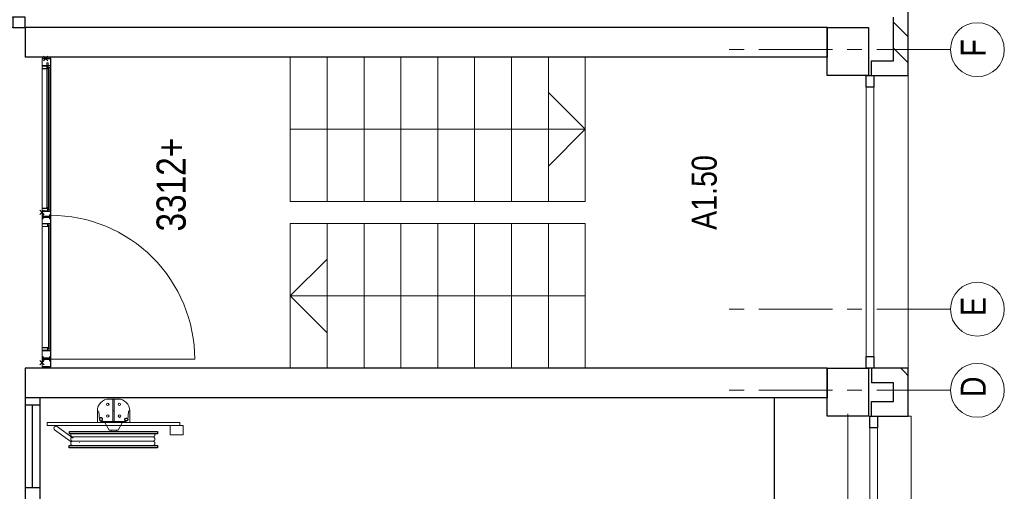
# Model space of a CAD drawing. Header units: millimetres. Extents: x 274596 to 660162, y 141333 to 298920.
# Tile 140 of 165: x 483992 to 490669, y 193230 to 196428. Entities that reach past the tile are written whole.
import ezdxf

# ---------------------------------------------------------------- set-up
doc = ezdxf.new("R2010")
doc.units = ezdxf.units.MM
doc.header["$LTSCALE"] = 400
doc.header["$PDMODE"] = 3
doc.header["$PDSIZE"] = 15
doc.linetypes.add('CENTER', pattern=[2, 1.25, -0.25, 0.25, -0.25])
for name, color, linetype, lineweight in [('Buitenkozijnen', 140, 'Continuous', 15), ('mat-baksteen', 5, 'Continuous', 25), ('mat-beton (ihwg)', 5, 'Continuous', 25), ('mat-glas-vert', 5, 'Continuous', 15), ('MAT-kit', 140, 'Continuous', 5), ('mat-kunststof', 43, 'Continuous', 9), ('mat-staal', 5, 'Continuous', 25), ('None', 7, 'Continuous', 9), ('Ruimtenummers', 5, 'Continuous', 25), ('Tekst', 140, 'Continuous', 15)]:
    doc.layers.add(name, color=color, linetype=linetype, lineweight=lineweight)
for name, color, linetype in [('inlay', 6, 'Continuous'), ('plat', 5, 'Continuous'), ('stramien', 1, 'CENTER')]:
    doc.layers.add(name, color=color, linetype=linetype)
doc.styles.add('Arial Narrow', font='ARIALN.TTF', dxfattribs={"height": 222.25})

# ---------------------------------------------------------------- blocks, each defined once
blk = doc.blocks.new('*U16')
at = {"layer": 'mat-kunststof', "lineweight": 9}
blk.add_lwpolyline([(-8599, -36719.9), (-8609, -36719.9), (-8609, -36750.5), (-8599, -36750.5)], close=True, dxfattribs=at)
at = {"layer": 'None', "lineweight": 9}
blk.add_lwpolyline([(-8599, -36719.9), (-8609, -36750.5), (-8599, -36750.5), (-8609, -36719.9)], dxfattribs=at)
blk = doc.blocks.new('*U17')
at = {"layer": 'MAT-kit', "color": 9, "linetype": 'Continuous', "lineweight": 5}
for points in [[(-8599, -36707.7), (-8604.3, -36709.6), (-8609, -36707.7), (-8609, -36713.8), (-8609, -36719.9), (-8604, -36719.9), (-8599, -36719.9), (-8599, -36713.8), (-8599, -36707.7)], [(-8599, -36762.7), (-8604.3, -36760.8), (-8609, -36762.7), (-8609, -36756.6), (-8609, -36750.5), (-8604, -36750.5), (-8599, -36750.5), (-8599, -36756.6), (-8599, -36762.7)]]:
    blk.add_open_spline(points, degree=2, knots=[0, 0, 0, 0.229184, 0.229184, 0.5027, 0.5027, 0.726485, 0.726485, 1, 1, 1], dxfattribs=at)
at = {"layer": 'None', "color": 7}
blk.add_blockref('*U16', (0, 0), dxfattribs=at)
blk = doc.blocks.new('jan404.129')
at = {"layer": 'None', "lineweight": 15, "flags": 128}
for points in [[(-10, 14.85), (-10, -24.79), (10, -24.79), (10, 14.85)], [(8.5, 13.35), (8.5, -23.29), (-8.5, -23.29), (-8.5, 13.35)]]:
    blk.add_lwpolyline(points, close=True, dxfattribs=at)
blk = doc.blocks.new('*U18')
at = {"layer": 'None', "color": 7, "linetype": 'Continuous', "lineweight": 15}
for p, q in [((-8658.4, -36706.5), (-8658.4, -36762)), ((-8610.5, -36705), (-8656.9, -36705)), ((-8610.5, -36706.5), (-8656.9, -36706.5)), ((-8656.9, -36706.5), (-8656.9, -36762)), ((-8610.5, -36763.5), (-8610.5, -36706.5)), ((-8609, -36763.5), (-8609, -36706.5)), ((-8658.4, -36762), (-8676.9, -36762)), ((-8676.9, -36763.5), (-8658.4, -36763.5)), ((-8676.9, -36765), (-8610.5, -36765)), ((-8658.4, -36763.5), (-8610.5, -36763.5))]:
    blk.add_line(p, q, dxfattribs=at)
for centre, start, end in [((-8656.9, -36706.5), 90, 180), ((-8610.5, -36706.5), 0, 90), ((-8676.9, -36763.5), 90, 180), ((-8676.9, -36763.5), 180, 270), ((-8658.4, -36762), 270, 0), ((-8610.5, -36763.5), 270, 0)]:
    blk.add_arc(centre, 1.5, start, end, dxfattribs=at)
at = {"layer": 'None', "linetype": 'Continuous', "lineweight": 5}
blk.add_point((-8609, -36730), dxfattribs=at)
at = {"layer": 'mat-staal', "color": 7, "xscale": -1}
blk.add_blockref('jan404.129', (-8669, -36719.9), dxfattribs=at)
blk = doc.blocks.new('*U19')
at = {"layer": 'None', "color": 7, "linetype": 'Continuous', "lineweight": 15}
for p, q in [((-10698.9, -36706.5), (-10698.7, -36705.8)), ((-10698.9, -36706.5), (-10698.9, -36723.9)), ((-10698.9, -36723.9), (-10698.9, -36763.5)), ((-10698.7, -36705.8), (-10698.2, -36705.2)), ((-10698.2, -36705.2), (-10697.4, -36705)), ((-10668.8, -36705), (-10697.4, -36705)), ((-10668.8, -36706.5), (-10697.4, -36706.5)), ((-10697.4, -36706.5), (-10697.4, -36723.9)), ((-10697.4, -36723.9), (-10697.4, -36763.5)), ((-10637.4, -36705), (-10668.8, -36705)), ((-10656.9, -36706.5), (-10668.8, -36706.5)), ((-10660.4, -36710), (-10660.3, -36709.1)), ((-10660.4, -36710), (-10660.3, -36710.9)), ((-10660.3, -36709.1), (-10660, -36708.3)), ((-10660.3, -36710.9), (-10660, -36711.8)), ((-10660, -36708.3), (-10659.4, -36707.5)), ((-10660, -36711.8), (-10659.4, -36712.5)), ((-10659.4, -36707.5), (-10658.7, -36707)), ((-10659.4, -36712.5), (-10658.7, -36713)), ((-10658.9, -36709.5), (-10658.7, -36709)), ((-10658.9, -36710), (-10658.9, -36709.5)), ((-10658.9, -36710.5), (-10658.9, -36710)), ((-10658.7, -36711), (-10658.9, -36710.5)), ((-10658.7, -36707), (-10657.9, -36706.6)), ((-10658.7, -36709), (-10658.4, -36708.6)), ((-10658.4, -36711.4), (-10658.7, -36711)), ((-10658.7, -36713), (-10657.9, -36713.4)), ((-10658.4, -36708.6), (-10657.9, -36708.3)), ((-10657.9, -36711.7), (-10658.4, -36711.4)), ((-10657.9, -36706.6), (-10656.9, -36706.5)), ((-10657.9, -36708.3), (-10657.5, -36708.1)), ((-10657.5, -36711.9), (-10657.9, -36711.7)), ((-10657.9, -36713.4), (-10656.9, -36713.5)), ((-10657.5, -36708.1), (-10656.9, -36708)), ((-10656.9, -36712), (-10657.5, -36711.9)), ((-10637.4, -36706.5), (-10656.9, -36706.5)), ((-10656.9, -36708), (-10637.4, -36708)), ((-10650.4, -36712), (-10656.9, -36712)), ((-10650.4, -36713.5), (-10656.9, -36713.5)), ((-10649.7, -36712.2), (-10650.4, -36712)), ((-10650.4, -36723.9), (-10650.4, -36713.5)), ((-10650.4, -36756.5), (-10650.4, -36723.9)), ((-10649.1, -36712.8), (-10649.7, -36712.2)), ((-10648.9, -36713.5), (-10649.1, -36712.8)), ((-10648.9, -36723.9), (-10648.9, -36713.5)), ((-10648.9, -36756.5), (-10648.9, -36723.9)), ((-10636.7, -36705.2), (-10637.4, -36705)), ((-10636.7, -36707.8), (-10637.4, -36708)), ((-10636.1, -36705.8), (-10636.7, -36705.2)), ((-10636.1, -36707.3), (-10636.7, -36707.8)), ((-10635.9, -36706.5), (-10636.1, -36705.8)), ((-10635.9, -36706.5), (-10636.1, -36707.3)), ((-10698.7, -36764.3), (-10698.9, -36763.5)), ((-10698.2, -36764.8), (-10698.7, -36764.3)), ((-10697.4, -36765), (-10698.2, -36764.8)), ((-10697.4, -36763.5), (-10668.8, -36763.5)), ((-10697.4, -36765), (-10668.8, -36765)), ((-10668.8, -36763.5), (-10660.4, -36763.5)), ((-10668.8, -36765), (-10660.4, -36765)), ((-10660.4, -36758), (-10660.2, -36757.3)), ((-10660.4, -36763.5), (-10660.4, -36758)), ((-10659.7, -36764.8), (-10660.4, -36765)), ((-10660.2, -36757.3), (-10659.7, -36756.7)), ((-10659.7, -36756.7), (-10658.9, -36756.5)), ((-10659.1, -36764.3), (-10659.7, -36764.8)), ((-10658.9, -36763.5), (-10659.1, -36764.3)), ((-10658.9, -36756.5), (-10650.4, -36756.5)), ((-10658.9, -36758), (-10650.4, -36758)), ((-10658.9, -36763.5), (-10658.9, -36758)), ((-10649.7, -36757.8), (-10650.4, -36758)), ((-10649.1, -36757.3), (-10649.7, -36757.8)), ((-10648.9, -36756.5), (-10649.1, -36757.3))]:
    blk.add_line(p, q, dxfattribs=at)
blk = doc.blocks.new('*U20')
at = {"layer": 'None', "linetype": 'Continuous', "lineweight": 5}
blk.add_point((-10670.9, -36705), dxfattribs=at)
at = {"layer": 'None', "color": 7}
blk.add_blockref('*U19', (0, 0), dxfattribs=at)
blk = doc.blocks.new('*U21')
at = {"layer": 'None', "color": 7, "linetype": 'Continuous', "lineweight": 15}
for p, q in [((-10640.9, -36713.5), (-10640.7, -36712.8)), ((-10640.9, -36713.5), (-10640.9, -36743.8)), ((-10640.7, -36712.8), (-10640.2, -36712.2)), ((-10640.2, -36712.2), (-10639.4, -36712)), ((-10630.9, -36712), (-10639.4, -36712)), ((-10639.4, -36713.5), (-10639.4, -36743.8)), ((-10630.9, -36713.5), (-10639.4, -36713.5)), ((-10630.9, -36706.5), (-10630.7, -36705.8)), ((-10630.9, -36706.5), (-10630.9, -36712)), ((-10630.2, -36713.3), (-10630.9, -36713.5)), ((-10630.7, -36705.8), (-10630.2, -36705.2)), ((-10630.2, -36705.2), (-10629.4, -36705)), ((-10629.6, -36712.8), (-10630.2, -36713.3)), ((-10629.4, -36712), (-10629.6, -36712.8)), ((-10570.4, -36705), (-10629.4, -36705)), ((-10629.4, -36706.5), (-10629.4, -36712)), ((-10590.4, -36706.5), (-10629.4, -36706.5)), ((-10589.7, -36705.2), (-10590.4, -36705)), ((-10590.4, -36743.8), (-10590.4, -36706.5)), ((-10589.1, -36705.8), (-10589.7, -36705.2)), ((-10588.9, -36706.5), (-10589.1, -36705.8)), ((-10588.9, -36743.8), (-10588.9, -36706.5)), ((-10653.9, -36763.5), (-10653.7, -36762.8)), ((-10653.9, -36763.5), (-10653.7, -36764.3)), ((-10653.7, -36762.8), (-10653.2, -36762.2)), ((-10653.7, -36764.3), (-10653.2, -36764.8)), ((-10653.2, -36762.2), (-10652.4, -36762)), ((-10653.2, -36764.8), (-10652.4, -36765)), ((-10632.9, -36762), (-10652.4, -36762)), ((-10632.9, -36763.5), (-10652.4, -36763.5)), ((-10652.4, -36765), (-10568.9, -36765)), ((-10640.9, -36743.8), (-10640.9, -36756.5)), ((-10640.7, -36757.3), (-10640.9, -36756.5)), ((-10640.2, -36757.8), (-10640.7, -36757.3)), ((-10639.4, -36758), (-10640.2, -36757.8)), ((-10639.4, -36743.8), (-10639.4, -36756.5)), ((-10639.4, -36756.5), (-10632.9, -36756.5)), ((-10639.4, -36758), (-10632.9, -36758)), ((-10632, -36756.6), (-10632.9, -36756.5)), ((-10632.9, -36758), (-10632.4, -36758.1)), ((-10632.4, -36761.9), (-10632.9, -36762)), ((-10632, -36763.4), (-10632.9, -36763.5)), ((-10632.9, -36763.5), (-10568.9, -36763.5)), ((-10632.4, -36758.1), (-10631.9, -36758.3)), ((-10631.9, -36761.7), (-10632.4, -36761.9)), ((-10631.2, -36757), (-10632, -36756.6)), ((-10631.2, -36763), (-10632, -36763.4)), ((-10631.9, -36758.3), (-10631.5, -36758.6)), ((-10631.5, -36761.4), (-10631.9, -36761.7)), ((-10631.5, -36758.6), (-10631.2, -36759)), ((-10631.2, -36761), (-10631.5, -36761.4)), ((-10630.5, -36757.5), (-10631.2, -36757)), ((-10631.2, -36759), (-10631, -36759.5)), ((-10631, -36760.5), (-10631.2, -36761)), ((-10630.5, -36762.5), (-10631.2, -36763)), ((-10631, -36759.5), (-10630.9, -36760)), ((-10630.9, -36760), (-10631, -36760.5)), ((-10629.9, -36758.3), (-10630.5, -36757.5)), ((-10629.9, -36761.8), (-10630.5, -36762.5)), ((-10629.6, -36759.1), (-10629.9, -36758.3)), ((-10629.6, -36760.9), (-10629.9, -36761.8)), ((-10629.4, -36760), (-10629.6, -36759.1)), ((-10629.4, -36760), (-10629.6, -36760.9)), ((-10590.4, -36762), (-10590.4, -36743.8)), ((-10590.3, -36762.7), (-10590.4, -36762)), ((-10589.7, -36763.3), (-10590.3, -36762.7)), ((-10588.9, -36763.5), (-10589.7, -36763.3)), ((-10588.9, -36762), (-10588.9, -36743.8)), ((-10570.4, -36762), (-10588.9, -36762)), ((-10588.9, -36763.5), (-10570.4, -36763.5)), ((-10588.9, -36765), (-10570.4, -36765)), ((-10570.4, -36762), (-10569.7, -36762.2)), ((-10569.7, -36764.8), (-10570.4, -36765)), ((-10569.7, -36762.2), (-10569.1, -36762.8)), ((-10569.1, -36764.2), (-10569.7, -36764.8)), ((-10569.1, -36762.8), (-10568.9, -36763.5)), ((-10568.9, -36763.5), (-10569.1, -36764.2))]:
    blk.add_line(p, q, dxfattribs=at)
at = {"layer": 'mat-staal', "color": 7, "xscale": -1}
blk.add_blockref('jan404.129', (-10578.9, -36719.9), dxfattribs=at)
blk = doc.blocks.new('*U22')
at = {"layer": 'None'}
blk.add_blockref('*U21', (0, 0), dxfattribs=at)
blk = doc.blocks.new('*U23')
at = {"layer": 'mat-kunststof', "lineweight": 9}
blk.add_lwpolyline([(-10708.9, -36719.9), (-10698.9, -36719.9), (-10698.9, -36750.5), (-10708.9, -36750.5)], close=True, dxfattribs=at)
at = {"layer": 'None', "lineweight": 9}
blk.add_lwpolyline([(-10708.9, -36719.9), (-10698.9, -36750.5), (-10708.9, -36750.5), (-10698.9, -36719.9)], dxfattribs=at)
blk = doc.blocks.new('*U24')
at = {"layer": 'MAT-kit', "color": 9, "linetype": 'Continuous', "lineweight": 5}
for points in [[(-10708.9, -36707.7), (-10703.6, -36709.6), (-10698.9, -36707.7), (-10698.9, -36713.8), (-10698.9, -36719.9), (-10703.9, -36719.9), (-10708.9, -36719.9), (-10708.9, -36713.8), (-10708.9, -36707.7)], [(-10708.9, -36762.7), (-10703.6, -36760.8), (-10698.9, -36762.7), (-10698.9, -36756.6), (-10698.9, -36750.5), (-10703.9, -36750.5), (-10708.9, -36750.5), (-10708.9, -36756.6), (-10708.9, -36762.7)]]:
    blk.add_open_spline(points, degree=2, knots=[0, 0, 0, 0.229184, 0.229184, 0.5027, 0.5027, 0.726485, 0.726485, 1, 1, 1], dxfattribs=at)
at = {"layer": 'None', "color": 7}
blk.add_blockref('*U23', (0, 0), dxfattribs=at)
blk = doc.blocks.new('*X25')
at = {"layer": 'None', "lineweight": 5}
blk.add_line((-9736.8, -36750), (-10578.9, -36750), dxfattribs=at)
blk = doc.blocks.new('*X26')
at = {"layer": 'None', "lineweight": 5}
blk.add_line((-8669, -36750), (-9635.4, -36750), dxfattribs=at)
blk = doc.blocks.new('*U27')
at = {"layer": 'None', "color": 7, "linetype": 'Continuous', "lineweight": 15}
for p, q in [((-9747.4, -36705), (-9696.9, -36705)), ((-9747.4, -36706.5), (-9696.9, -36706.5)), ((-9728.9, -36706.5), (-9728.7, -36705.8)), ((-9728.9, -36743.8), (-9728.9, -36706.5)), ((-9728.7, -36705.8), (-9728.2, -36705.2)), ((-9728.2, -36705.2), (-9727.4, -36705)), ((-9727.4, -36743.8), (-9727.4, -36706.5)), ((-9696.2, -36705.2), (-9696.9, -36705)), ((-9696.9, -36706.5), (-9696.9, -36712)), ((-9696.9, -36712), (-9696.7, -36712.8)), ((-9696.7, -36712.8), (-9696.2, -36713.3)), ((-9695.6, -36705.8), (-9696.2, -36705.2)), ((-9696.2, -36713.3), (-9695.4, -36713.5)), ((-9695.4, -36706.5), (-9695.6, -36705.8)), ((-9695.4, -36706.5), (-9695.4, -36712)), ((-9695.4, -36712), (-9686.9, -36712)), ((-9695.4, -36713.5), (-9686.9, -36713.5)), ((-9692.4, -36706.5), (-9692.2, -36705.8)), ((-9692.4, -36706.5), (-9692.2, -36707.3)), ((-9692.2, -36705.8), (-9691.7, -36705.2)), ((-9692.2, -36707.3), (-9691.7, -36707.8)), ((-9691.7, -36705.2), (-9690.9, -36705)), ((-9691.7, -36707.8), (-9690.9, -36708)), ((-9690.9, -36705), (-9654.1, -36705)), ((-9690.9, -36706.5), (-9671.4, -36706.5)), ((-9671.4, -36708), (-9690.9, -36708)), ((-9686.2, -36712.2), (-9686.9, -36712)), ((-9686.9, -36713.5), (-9686.9, -36743.8)), ((-9685.6, -36712.8), (-9686.2, -36712.2)), ((-9685.4, -36713.5), (-9685.6, -36712.8)), ((-9685.4, -36713.5), (-9685.4, -36743.8)), ((-9679.4, -36713.5), (-9679.2, -36712.8)), ((-9679.4, -36723.9), (-9679.4, -36713.5)), ((-9679.4, -36756.5), (-9679.4, -36723.9)), ((-9679.2, -36712.8), (-9678.7, -36712.2)), ((-9678.7, -36712.2), (-9677.9, -36712)), ((-9677.9, -36712), (-9671.4, -36712)), ((-9677.9, -36723.9), (-9677.9, -36713.5)), ((-9677.9, -36713.5), (-9671.4, -36713.5)), ((-9677.9, -36756.5), (-9677.9, -36723.9)), ((-9670.5, -36706.6), (-9671.4, -36706.5)), ((-9671.4, -36706.5), (-9654.1, -36706.5)), ((-9670.9, -36708.1), (-9671.4, -36708)), ((-9671.4, -36712), (-9670.9, -36711.9)), ((-9670.5, -36713.4), (-9671.4, -36713.5)), ((-9670.4, -36708.3), (-9670.9, -36708.1)), ((-9670.9, -36711.9), (-9670.4, -36711.7)), ((-9669.7, -36707), (-9670.5, -36706.6)), ((-9669.7, -36713), (-9670.5, -36713.4)), ((-9670, -36708.6), (-9670.4, -36708.3)), ((-9670.4, -36711.7), (-9670, -36711.4)), ((-9669.7, -36709), (-9670, -36708.6)), ((-9670, -36711.4), (-9669.7, -36711)), ((-9669, -36707.5), (-9669.7, -36707)), ((-9669.5, -36709.5), (-9669.7, -36709)), ((-9669.7, -36711), (-9669.5, -36710.5)), ((-9669, -36712.5), (-9669.7, -36713)), ((-9669.4, -36710), (-9669.5, -36709.5)), ((-9669.5, -36710.5), (-9669.4, -36710)), ((-9668.4, -36708.3), (-9669, -36707.5)), ((-9668.4, -36711.8), (-9669, -36712.5)), ((-9668.1, -36709.1), (-9668.4, -36708.3)), ((-9668.1, -36710.9), (-9668.4, -36711.8)), ((-9667.9, -36710), (-9668.1, -36709.1)), ((-9667.9, -36710), (-9668.1, -36710.9)), ((-9654.1, -36705), (-9644.7, -36705.2)), ((-9654.1, -36706.5), (-9645.4, -36706.5)), ((-9644.7, -36705.2), (-9645.4, -36705)), ((-9645.4, -36706.5), (-9645.4, -36723.9)), ((-9645.4, -36723.9), (-9645.4, -36762)), ((-9644.1, -36705.8), (-9644.7, -36705.2)), ((-9643.9, -36706.5), (-9644.1, -36705.8)), ((-9643.9, -36706.5), (-9643.9, -36723.9)), ((-9643.9, -36723.9), (-9643.9, -36762)), ((-9748.7, -36762.8), (-9748.9, -36763.5)), ((-9748.9, -36763.5), (-9748.7, -36764.2)), ((-9693.4, -36763.5), (-9748.9, -36763.5)), ((-9673.9, -36765), (-9748.9, -36765)), ((-9748.2, -36762.2), (-9748.7, -36762.8)), ((-9748.7, -36764.2), (-9748.2, -36764.8)), ((-9747.4, -36762), (-9748.2, -36762.2)), ((-9748.2, -36764.8), (-9747.4, -36765)), ((-9747.4, -36762), (-9728.9, -36762)), ((-9728.9, -36763.5), (-9747.4, -36763.5)), ((-9728.9, -36765), (-9747.4, -36765)), ((-9728.9, -36762), (-9728.9, -36743.8)), ((-9728.9, -36763.5), (-9728.2, -36763.3)), ((-9728.2, -36763.3), (-9727.6, -36762.7)), ((-9727.6, -36762.7), (-9727.4, -36762)), ((-9727.4, -36762), (-9727.4, -36743.8)), ((-9696.9, -36760), (-9696.8, -36759.1)), ((-9696.9, -36760), (-9696.8, -36760.9)), ((-9696.8, -36759.1), (-9696.5, -36758.3)), ((-9696.8, -36760.9), (-9696.5, -36761.8)), ((-9696.5, -36758.3), (-9695.9, -36757.5)), ((-9696.5, -36761.8), (-9695.9, -36762.5)), ((-9695.9, -36757.5), (-9695.2, -36757)), ((-9695.9, -36762.5), (-9695.2, -36763)), ((-9695.2, -36759), (-9695.4, -36759.5)), ((-9695.4, -36759.5), (-9695.4, -36760)), ((-9695.4, -36760), (-9695.4, -36760.5)), ((-9695.4, -36760.5), (-9695.2, -36761)), ((-9695.2, -36757), (-9694.4, -36756.6)), ((-9694.9, -36758.6), (-9695.2, -36759)), ((-9695.2, -36761), (-9694.9, -36761.4)), ((-9695.2, -36763), (-9694.4, -36763.4)), ((-9694.4, -36758.3), (-9694.9, -36758.6)), ((-9694.9, -36761.4), (-9694.4, -36761.7)), ((-9694.4, -36756.6), (-9693.4, -36756.5)), ((-9694, -36758.1), (-9694.4, -36758.3)), ((-9694.4, -36761.7), (-9694, -36761.9)), ((-9694.4, -36763.4), (-9693.4, -36763.5)), ((-9693.4, -36758), (-9694, -36758.1)), ((-9694, -36761.9), (-9693.4, -36762)), ((-9686.9, -36756.5), (-9693.4, -36756.5)), ((-9686.9, -36758), (-9693.4, -36758)), ((-9693.4, -36762), (-9673.9, -36762)), ((-9693.4, -36763.5), (-9673.9, -36763.5)), ((-9686.9, -36743.8), (-9686.9, -36756.5)), ((-9686.9, -36758), (-9686.2, -36757.8)), ((-9686.2, -36757.8), (-9685.6, -36757.3)), ((-9685.6, -36757.3), (-9685.4, -36756.5)), ((-9685.4, -36743.8), (-9685.4, -36756.5)), ((-9679.4, -36756.5), (-9679.2, -36757.3)), ((-9679.2, -36757.3), (-9678.7, -36757.8)), ((-9678.7, -36757.8), (-9677.9, -36758)), ((-9669.4, -36756.5), (-9677.9, -36756.5)), ((-9669.4, -36758), (-9677.9, -36758)), ((-9673.2, -36762.2), (-9673.9, -36762)), ((-9673.2, -36764.8), (-9673.9, -36765)), ((-9672.6, -36762.8), (-9673.2, -36762.2)), ((-9672.6, -36764.3), (-9673.2, -36764.8)), ((-9672.4, -36763.5), (-9672.6, -36762.8)), ((-9672.4, -36763.5), (-9672.6, -36764.3)), ((-9668.7, -36756.7), (-9669.4, -36756.5)), ((-9669.4, -36763.5), (-9669.4, -36758)), ((-9669.4, -36763.5), (-9669.2, -36764.3)), ((-9669.2, -36764.3), (-9668.7, -36764.8)), ((-9668.1, -36757.3), (-9668.7, -36756.7)), ((-9668.7, -36764.8), (-9667.9, -36765)), ((-9667.9, -36758), (-9668.1, -36757.3)), ((-9667.9, -36763.5), (-9667.9, -36758)), ((-9654.1, -36763.5), (-9667.9, -36763.5)), ((-9654.1, -36765), (-9667.9, -36765)), ((-9623.9, -36763.5), (-9654.1, -36763.5)), ((-9625.4, -36765), (-9654.1, -36765)), ((-9645.4, -36762), (-9645.2, -36762.8)), ((-9645.2, -36762.8), (-9644.7, -36763.3)), ((-9644.7, -36763.3), (-9643.9, -36763.5)), ((-9643.9, -36762), (-9625.4, -36762)), ((-9625.4, -36763.5), (-9643.9, -36763.5)), ((-9624.7, -36762.2), (-9625.4, -36762)), ((-9624.7, -36764.8), (-9625.4, -36765)), ((-9624.1, -36762.8), (-9624.7, -36762.2)), ((-9624.1, -36764.3), (-9624.7, -36764.8)), ((-9623.9, -36763.5), (-9624.1, -36762.8)), ((-9623.9, -36763.5), (-9624.1, -36764.3))]:
    blk.add_line(p, q, dxfattribs=at)
at = {"layer": 'None', "linetype": 'Continuous', "lineweight": 5}
blk.add_point((-9651.9, -36705), dxfattribs=at)
at = {"layer": 'mat-staal', "color": 7}
for p in [(-9738.9, -36719.9), (-9633.9, -36719.9)]:
    blk.add_blockref('jan404.129', p, dxfattribs=at)
blk = doc.blocks.new('*U28')
at = {"layer": 'mat-glas-vert', "color": 140, "lineweight": 15}
for points in [[(-10578.9, -36748.4), (-9736.8, -36748.4), (-9736.8, -36758.4), (-10578.9, -36758.4)], [(-9635.4, -36748.4), (-8669, -36748.4), (-8669, -36758.4), (-9635.4, -36758.4)], [(-9618.4, -36738.4), (-8638.9, -36738.4), (-8638.9, -36745.9), (-9618.4, -36745.9)]]:
    blk.add_lwpolyline(points, close=True, dxfattribs=at)
at = {"layer": 'None', "color": 43, "linetype": 'Continuous', "lineweight": 9}
blk.add_line((-10648.9, -36763.5), (-10648.9, -37740.4), dxfattribs=at)
at = {"layer": 'None', "lineweight": 9}
blk.add_lwpolyline([(-8609, -36705), (-8609, -36765), (-10698.9, -36765), (-10698.9, -36705)], close=True, dxfattribs=at)
at = {"layer": 'None', "color": 43, "linetype": 'Continuous', "lineweight": 9}
blk.add_arc((-10648.7, -36764.3), 976.3, 269.98774, 0.04592, dxfattribs=at)
at = {"layer": 'mat-glas-vert', "color": 140}
for name in ['*X25', '*X26']:
    blk.add_blockref(name, (0, 0), dxfattribs=at)
at = {"layer": 'mat-staal', "color": 7}
for name in ['*U24', '*U17']:
    blk.add_blockref(name, (0, 0), dxfattribs=at)
at = {"layer": 'None', "color": 7}
for name in ['*U20', '*U22', '*U27', '*U18']:
    blk.add_blockref(name, (0, 0), dxfattribs=at)
blk = doc.blocks.new('*X41')
at = {"layer": 'None', "lineweight": 9}
for p, q in [((-8638.9, -42580), (-8538.9, -42480)), ((-8462.5, -42580), (-8362.5, -42480))]:
    blk.add_line(p, q, dxfattribs=at)
blk = doc.blocks.new('*X54')
at = {"layer": 'None', "lineweight": 9}
blk.add_line((-10760.2, -42580), (-10734.6, -42554.4), dxfattribs=at)
blk = doc.blocks.new('*X55')
at = {"layer": 'None', "lineweight": 9}
blk.add_line((-10734.6, -42554.4), (-10708.9, -42528.7), dxfattribs=at)
blk = doc.blocks.new('Gevelpui best 1410 (2D)')
at = {"layer": 'Buitenkozijnen', "lineweight": 15}
for p, q in [((-260, 0), (-260, -1410)), ((-260, 0), (-210, 0)), ((-210, 0), (-210, -1410)), ((-260, -1410), (-210, -1410))]:
    blk.add_line(p, q, dxfattribs=at)
at = {"layer": 'Buitenkozijnen', "color": 92, "lineweight": 25}
for points in [[(-260, 0), (-210, 0), (-210, -80), (-260, -80)], [(-260, -1330), (-210, -1330), (-210, -1410), (-260, -1410)]]:
    blk.add_lwpolyline(points, close=True, dxfattribs=at)
at = {"layer": 'None', "color": 43, "linetype": 'Continuous', "lineweight": 9}
blk.add_line((-410, 15), (-410, -1425), dxfattribs=at)
blk = doc.blocks.new('*U50')
at = {"layer": 'Buitenkozijnen', "lineweight": 15}
for p, q in [((0, 25), (1985, 25)), ((0, -25), (0, 25)), ((1985, -25), (1985, 25)), ((0, -25), (1985, -25))]:
    blk.add_line(p, q, dxfattribs=at)
blk = doc.blocks.new('Gevelpui best 1985')
at = {"layer": 'Buitenkozijnen', "color": 43, "lineweight": 9}
blk.add_line((0, 259.8), (1985, 259.8), dxfattribs=at)
at = {"layer": 'Buitenkozijnen', "color": 92, "lineweight": 25}
for points in [[(0, -25), (0, 25), (80, 25), (80, -25)], [(1905, -25), (1905, 25), (1985, 25), (1985, -25)]]:
    blk.add_lwpolyline(points, close=True, dxfattribs=at)
at = {"layer": 'Buitenkozijnen'}
blk.add_blockref('*U50', (0, 0), dxfattribs=at)
blk = doc.blocks.new('*U57')
at = {"layer": 'Buitenkozijnen', "lineweight": 15}
for p, q in [((-8398.9, -34760), (-8328.9, -34760)), ((-8398.9, -36590), (-8398.9, -34760)), ((-8328.9, -36590), (-8328.9, -34760)), ((-8398.9, -36590), (-8328.9, -36590))]:
    blk.add_line(p, q, dxfattribs=at)
blk = doc.blocks.new('*U58')
at = {"layer": 'Buitenkozijnen', "color": 92, "lineweight": 25}
for points in [[(-8328.9, -34760), (-8398.9, -34760), (-8398.9, -34842.7), (-8328.9, -34842.7)], [(-8328.9, -36507.3), (-8398.9, -36507.3), (-8398.9, -36590), (-8328.9, -36590)]]:
    blk.add_lwpolyline(points, close=True, dxfattribs=at)
at = {"layer": 'Buitenkozijnen'}
blk.add_blockref('*U57', (0, 0), dxfattribs=at)
blk = doc.blocks.new('*U29')
at = {"layer": 'None', "color": 140, "linetype": 'Continuous', "lineweight": 15, "flags": 128}
blk.add_lwpolyline([(-21.4, 110), (58.6, 110), (58.6, 106.7, -0.391021), (52.6, 100.2), (-0.9, 95.9, 0.391021), (-12.4, 83.5), (-12.4, -83.5, 0.391021), (-0.9, -95.9), (52.6, -100.2, -0.391021), (58.6, -106.7), (58.6, -110), (-21.4, -110)], format="xyb", close=True, dxfattribs=at)
blk = doc.blocks.new('*U30')
at = {"layer": 'None', "color": 253, "linetype": 'Continuous', "lineweight": 5}
for p, q in [((96.625, -278), (96.625, 266)), ((125.704, -278), (125.704, 266)), ((50.42, -31.849), (50.42, 29))]:
    blk.add_line(p, q, dxfattribs=at)
at = {"layer": 'None', "color": 140, "linetype": 'Continuous', "lineweight": 15}
for p, q in [((50.42, 29), (1.453, 57.31)), ((0, -61), (50.42, -31.849))]:
    blk.add_line(p, q, dxfattribs=at)
at = {"layer": 'None', "color": 92, "linetype": 'Continuous', "lineweight": 25}
for points in [[(60.916, 296), (76.476, 296), (76.476, -300), (60.916, -300)], [(154.785, 296), (171.344, 296), (171.344, -302), (154.785, -302)]]:
    blk.add_lwpolyline(points, close=True, dxfattribs=at)
at = {"layer": 'None', "color": 253, "linetype": 'Continuous', "lineweight": 5}
blk.add_lwpolyline([(50.929, 18), (60.916, 18), (60.916, -18), (50.929, -18)], close=True, dxfattribs=at)
for points, knots in [([(96.866, 264), (96.866, 268.997), (93.792, 272.9335), (90.718, 276.87), (85.875, 278.0735), (81.032, 279.277), (76.476, 277.238)], [0, 0, 0, 0.333549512, 0.333549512, 0.666828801, 0.666828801, 1, 1, 1]), ([(125.825, 264), (125.825, 267.886), (123.8855, 271.2505), (121.946, 274.615), (118.586, 276.5575), (115.226, 278.5), (107.466, 278.5), (104.106, 276.5575), (100.746, 274.615), (98.806, 271.2505), (96.866, 267.886), (96.866, 264)], [0, 0, 0, 0.166769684, 0.166769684, 0.333423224, 0.333423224, 0.499994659, 0.666566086, 0.666566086, 0.833226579, 0.833226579, 1, 1, 1]), ([(154.785, 264), (154.785, 267.886), (152.845, 271.2505), (150.905, 274.615), (147.5455, 276.5575), (144.186, 278.5), (140.306, 278.5), (136.426, 278.5), (133.066, 276.5575), (129.706, 274.615), (127.7655, 271.2505), (125.825, 267.886), (125.825, 264)], [0, 0, 0, 0.166772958, 0.166772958, 0.333424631, 0.333424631, 0.499985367, 0.499985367, 0.666556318, 0.666556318, 0.833223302, 0.833223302, 1, 1, 1]), ([(76.477, -291.432), (81.039, -293.343), (85.8175, -292.072), (90.596, -290.801), (93.6105, -286.876), (96.625, -282.951), (96.625, -278)], [0, 0, 0, 0.333165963, 0.333165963, 0.666458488, 0.666458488, 1, 1, 1]), ([(96.625, -278), (96.625, -281.901), (98.573, -285.2795), (100.521, -288.658), (103.895, -290.609), (107.269, -292.56), (111.165, -292.56), (115.061, -292.56), (118.435, -290.609), (121.809, -288.658), (123.7565, -285.2795), (125.704, -281.901), (125.704, -278)], [0, 0, 0, 0.166754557, 0.166754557, 0.333426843, 0.333426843, 0.500005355, 0.500005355, 0.666583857, 0.666583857, 0.833249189, 0.833249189, 1, 1, 1]), ([(125.704, -278), (125.704, -281.901), (127.6525, -285.2795), (129.601, -288.658), (132.975, -290.609), (136.349, -292.56), (140.245, -292.56), (144.141, -292.56), (147.5145, -290.609), (150.888, -288.658), (152.836, -285.2795), (154.784, -281.901), (154.784, -278)], [0, 0, 0, 0.166757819, 0.166757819, 0.333436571, 0.333436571, 0.500014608, 0.500014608, 0.666582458, 0.666582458, 0.833245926, 0.833245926, 1, 1, 1])]:
    blk.add_open_spline(points, degree=2, knots=knots, dxfattribs=at)
blk = doc.blocks.new('BSH')
at = {"layer": 'None', "color": 140, "linetype": 'Continuous', "lineweight": 15}
for p, q in [((0, -61), (0, 111.155)), ((-159.8585, -36.7557), (-159.8585, 32.756)), ((-80, -6.8893), (-80, 2.8892))]:
    blk.add_line(p, q, dxfattribs=at)
at = {"layer": 'None', "color": 253, "linetype": 'Continuous', "lineweight": 5}
for p, q in [((135.277, -233.0824), (136.142, -233.8294)), ((27.7468, -383.0008), (105.0969, -276.5164)), ((130.6676, -289.4337), (48.7568, -402.0618))]:
    blk.add_line(p, q, dxfattribs=at)
at = {"layer": 'None', "color": 140, "linetype": 'Continuous', "lineweight": 15}
for points in [[(20, 469.75), (82, 469.75), (82, 382.75), (20, 382.75)], [(0, 448), (20, 448), (20, -452), (0, -452)], [(-160, 2.8892), (-9, 2.8892), (-9, -6.8893), (-160, -6.8893)]]:
    blk.add_lwpolyline(points, close=True, dxfattribs=at)
at = {"layer": 'None', "color": 8, "linetype": 'Continuous', "lineweight": 5}
for centre in [(-124, 37.275), (-44.5, 38.775), (-124, -41.275), (-45, -41.275)]:
    blk.add_circle(centre, 8.5, dxfattribs=at)
at = {"layer": 'None', "color": 140, "linetype": 'Continuous', "lineweight": 15}
for centre, start, end in [((-80, 28), 90, 180), ((-80, -32), 180, 270)]:
    blk.add_arc(centre, 80, start, end, dxfattribs=at)
at = {"layer": 'None', "color": 9, "linetype": 'Continuous', "lineweight": 5}
blk.add_arc((38.2528, -392.5302), 14.18399, 137.790600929, 325.770923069, dxfattribs=at)
at = {"layer": 'None', "color": 92, "linetype": 'Continuous', "lineweight": 25}
for points, knots in [([(-11.70075, 86.5025), (-12.2626, 89.0317), (-14.0137, 90.9408), (-15.7648, 92.8499), (-18.23575, 93.6275), (-20.7067, 94.4051), (-23.236, 93.84325), (-25.7653, 93.2814), (-27.67445, 91.53015), (-29.5836, 89.7789), (-30.36125, 87.3079), (-31.1389, 84.8369), (-30.57705, 82.3077), (-30.0152, 79.7785), (-28.26385, 77.8694), (-26.5125, 75.9603), (-24.0415, 75.1827), (-21.5705, 74.4051), (-19.0412, 74.96695), (-16.5119, 75.5288), (-14.60305, 77.28005), (-12.6942, 79.0313), (-11.91655, 81.5023), (-11.1389, 83.9733), (-11.70075, 86.5025)], [0, 0, 0, 0.0833344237, 0.0833344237, 0.1666618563, 0.1666618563, 0.2499968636, 0.2499968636, 0.3333348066, 0.3333348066, 0.4166657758, 0.4166657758, 0.5000000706, 0.5000000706, 0.583336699, 0.583336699, 0.666668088, 0.666668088, 0.7500039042, 0.7500039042, 0.8333377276, 0.8333377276, 0.9166657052, 0.9166657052, 1, 1, 1]), ([(-11.75695, -89.71225), (-12.375, -92.4944), (-14.3012, -94.5944), (-16.2274, -96.6944), (-18.94545, -97.54975), (-21.6635, -98.4051), (-24.4457, -97.78705), (-27.2279, -97.169), (-29.328, -95.24265), (-31.4281, -93.3163), (-32.2835, -90.5982), (-33.1389, -87.8801), (-32.52085, -85.09795), (-31.9028, -82.3158), (-29.97635, -80.2158), (-28.0499, -78.1158), (-25.3318, -77.26045), (-22.6137, -76.4051), (-19.83145, -77.02315), (-17.0492, -77.6412), (-14.94945, -79.56755), (-12.8497, -81.4939), (-11.9943, -84.212), (-11.1389, -86.9301), (-11.75695, -89.71225)], [0, 0, 0, 0.083334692, 0.083334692, 0.1666618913, 0.1666618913, 0.2499964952, 0.2499964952, 0.3333343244, 0.3333343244, 0.4166651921, 0.4166651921, 0.4999998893, 0.4999998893, 0.5833365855, 0.5833365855, 0.6666673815, 0.6666673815, 0.7500034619, 0.7500034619, 0.8333376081, 0.8333376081, 0.9166653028, 0.9166653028, 1, 1, 1])]:
    blk.add_open_spline(points, degree=2, knots=knots, dxfattribs=at)
at = {"layer": 'None', "color": 7}
blk.add_blockref('*U30', (0, 0), dxfattribs=at)
at = {"layer": 'None', "color": 140, "rotation": 180}
blk.add_blockref('*U29', (-21.4, -2), dxfattribs=at)

msp = doc.modelspace()

# ---------------------------------------------------------------- linework, layer by layer
at = {"layer": 'Buitenkozijnen', "color": 43, "lineweight": 9, "flags": 128}
msp.add_lwpolyline([(490018.25904, 193739.52899), (490038.25904, 193739.52899), (490038.25904, 188084.52899), (489768.25904, 188084.52899)], dxfattribs=at)
at = {"layer": 'inlay'}
msp.add_line((489108.29967, 193864.52899), (489108.29967, 188994.48836), dxfattribs=at)
at = {"layer": 'mat-baksteen', "lineweight": 25}
for p, q in [((490018.25904, 196049.52899), (490018.25904, 196544.52899)), ((489918.25904, 196149.52899), (489918.25904, 196444.52899)), ((489768.25904, 196149.52899), (489918.25904, 196149.52899)), ((489768.25904, 196049.52899), (489768.25904, 196149.52899)), ((489768.25904, 196149.52899), (489918.25904, 196149.52899)), ((489768.25904, 196049.52899), (489768.25904, 196149.52899)), ((489768.25904, 196049.52899), (490018.25904, 196049.52899)), ((489768.25904, 196049.52899), (490018.25904, 196049.52899)), ((489768.25904, 194064.52899), (489768.25904, 193964.52899)), ((490018.25904, 194064.52899), (489768.25904, 194064.52899)), ((490018.25904, 193739.52899), (490018.25904, 194064.52899)), ((489918.25904, 193964.52899), (489768.25904, 193964.52899)), ((489918.25904, 193839.52899), (489918.25904, 193964.52899)), ((489768.25904, 193839.52899), (489918.25904, 193839.52899)), ((489768.25904, 193739.52899), (489768.25904, 193839.52899)), ((489768.25904, 193739.52899), (490018.25904, 193739.52899))]:
    msp.add_line(p, q, dxfattribs=at)
at = {"layer": 'mat-beton (ihwg)', "lineweight": 25}
for p, q in [((484028.25904, 196374.48836), (484028.25904, 196174.48836)), ((489468.25904, 196374.48836), (484028.25904, 196374.48836)), ((489468.25904, 196374.48836), (489468.25904, 196174.48836)), ((489468.25904, 196174.48836), (484028.25904, 196174.48836)), ((484028.25904, 194064.52899), (484028.25904, 193864.52899)), ((489468.25904, 194064.52899), (484028.25904, 194064.52899)), ((489468.25904, 194064.52899), (489468.25904, 193864.52899)), ((489468.25904, 193864.52899), (484028.25904, 193864.52899)), ((484128.25904, 193814.52899), (484028.25904, 193814.52899))]:
    msp.add_line(p, q, dxfattribs=at)
for points in [[(489468.25904, 196374.48836), (489748.25904, 196374.48836), (489748.25904, 196049.52899), (489468.25904, 196049.52899)], [(489468.25904, 194064.52899), (489748.25904, 194064.52899), (489748.25904, 193739.52899), (489468.25904, 193739.52899)]]:
    msp.add_lwpolyline(points, close=True, dxfattribs=at)
at = {"layer": 'None', "color": 140, "linetype": 'Continuous', "lineweight": 15}
for p, q in [((487827.12754, 195684.48836), (487577.12754, 195934.48836)), ((485827.12754, 195684.48836), (487827.12754, 195684.48836)), ((487827.12754, 195684.48836), (487577.12754, 195434.48836))]:
    msp.add_line(p, q, dxfattribs=at)
at = {"layer": 'None', "color": 43, "linetype": 'Continuous', "lineweight": 9}
for q in [(486077.12754, 194804.52899), (486077.12754, 194304.52899), (487827.12754, 194554.52899)]:
    msp.add_line((485827.12754, 194554.52899), q, dxfattribs=at)
at = {"layer": 'None', "color": 140, "linetype": 'Continuous', "lineweight": 15}
for points in [[(485827.12754, 195194.48836), (485827.12754, 196174.48836), (486077.12754, 196174.48836), (486077.12754, 195194.48836)], [(486077.12754, 195194.48836), (486077.12754, 196174.48836), (486327.12754, 196174.48836), (486327.12754, 195194.48836)], [(486327.12754, 195194.48836), (486327.12754, 196174.48836), (486577.12754, 196174.48836), (486577.12754, 195194.48836)], [(486577.12754, 195194.48836), (486577.12754, 196174.48836), (486827.12754, 196174.48836), (486827.12754, 195194.48836)], [(486827.12754, 195194.48836), (486827.12754, 196174.48836), (487077.12754, 196174.48836), (487077.12754, 195194.48836)], [(487077.12754, 195194.48836), (487077.12754, 196174.48836), (487327.12754, 196174.48836), (487327.12754, 195194.48836)], [(487327.12754, 195194.48836), (487327.12754, 196174.48836), (487577.12754, 196174.48836), (487577.12754, 195194.48836)], [(487577.12754, 195194.48836), (487577.12754, 196174.48836), (487827.12754, 196174.48836), (487827.12754, 195194.48836)]]:
    msp.add_lwpolyline(points, close=True, dxfattribs=at)
at = {"layer": 'None', "color": 43, "linetype": 'Continuous', "lineweight": 9}
for points in [[(485827.12754, 194064.52899), (485827.12754, 195044.52899), (486077.12754, 195044.52899), (486077.12754, 194064.52899)], [(486077.12754, 194064.52899), (486077.12754, 195044.52899), (486327.12754, 195044.52899), (486327.12754, 194064.52899)], [(486327.12754, 194064.52899), (486327.12754, 195044.52899), (486577.12754, 195044.52899), (486577.12754, 194064.52899)], [(486577.12754, 194064.52899), (486577.12754, 195044.52899), (486827.12754, 195044.52899), (486827.12754, 194064.52899)], [(486827.12754, 194064.52899), (486827.12754, 195044.52899), (487077.12754, 195044.52899), (487077.12754, 194064.52899)], [(487077.12754, 194064.52899), (487077.12754, 195044.52899), (487327.12754, 195044.52899), (487327.12754, 194064.52899)], [(487327.12754, 194064.52899), (487327.12754, 195044.52899), (487577.12754, 195044.52899), (487577.12754, 194064.52899)], [(487577.12754, 194064.52899), (487577.12754, 195044.52899), (487827.12754, 195044.52899), (487827.12754, 194064.52899)]]:
    msp.add_lwpolyline(points, close=True, dxfattribs=at)
for centre in [(490486.67964, 196224.52917), (490486.67964, 194464.52899), (490486.67964, 193914.52899)]:
    msp.add_circle(centre, 182.60642, dxfattribs=at)
at = {"layer": 'plat'}
for p, q in [((484028.25904, 193864.52899), (484028.25904, 188634.52899)), ((484128.25904, 193864.52899), (484128.25904, 188634.52899)), ((484078.25904, 193254.52899), (484078.25904, 193814.52899)), ((484028.25904, 193254.52899), (484128.25904, 193254.52899))]:
    msp.add_line(p, q, dxfattribs=at)
at = {"layer": 'stramien', "lineweight": 0}
for p, q in [((490304.07322, 196224.52917), (488804.07322, 196224.52917)), ((490304.07322, 194464.52899), (488804.07322, 194464.52899)), ((490304.07322, 194464.52899), (488804.07322, 194464.52899)), ((490304.07322, 193914.52899), (488804.07322, 193914.52899))]:
    msp.add_line(p, q, dxfattribs=at)

# ---------------------------------------------------------------- block references
at = {"layer": 'Buitenkozijnen', "color": 7, "rotation": 270}
msp.add_blockref('Gevelpui best 1985', (489758.48736, 196049.52899), dxfattribs=at)
at = {"layer": 'Buitenkozijnen', "color": 7}
msp.add_blockref('Gevelpui best 1410 (2D)', (490018.25904, 193739.52899), dxfattribs=at)
at = {"layer": 'mat-baksteen', "rotation": 90}
for name in ['*X41', '*X55', '*X54']:
    msp.add_blockref(name, (447438.25904, 204773.46963), dxfattribs=at)
at = {"layer": 'None', "color": 7}
for name, p, rotation in [('*U58', (447438.25904, 204773.46963), 90), ('*U28', (447438.25904, 204773.46963), 90), ('BSH', (484630.54782, 193695.01408), 270)]:
    msp.add_blockref(name, p, dxfattribs=dict(at, rotation=rotation))

# ---------------------------------------------------------------- texts
at = {"layer": 'None', "color": 8, "char_height": 169.33333, "attachment_point": 1, "rotation": 90, "style": 'Arial Narrow'}
for s, insert, width in [('F', (490373.92205, 196177.95293), 617.361), ('E', (490373.92205, 194417.95276), 132.5672189), ('D', (490373.92205, 193867.95276), 132.5672189)]:
    msp.add_mtext(s, dxfattribs=dict(at, insert=insert, width=width))
at = {"layer": 'Ruimtenummers', "insert": (488549.64903, 195002.30898), "char_height": 169.333333, "attachment_point": 1, "rotation": 90, "style": 'Arial Narrow'}
msp.add_mtext('A1.50', dxfattribs=at)
at = {"layer": 'Tekst', "color": 92, "insert": (484920.12015, 194991.30677), "char_height": 197.555556, "attachment_point": 1, "rotation": 90, "style": 'Arial Narrow'}
msp.add_mtext('3312+', dxfattribs=at)

doc.saveas('drawing.dxf')
